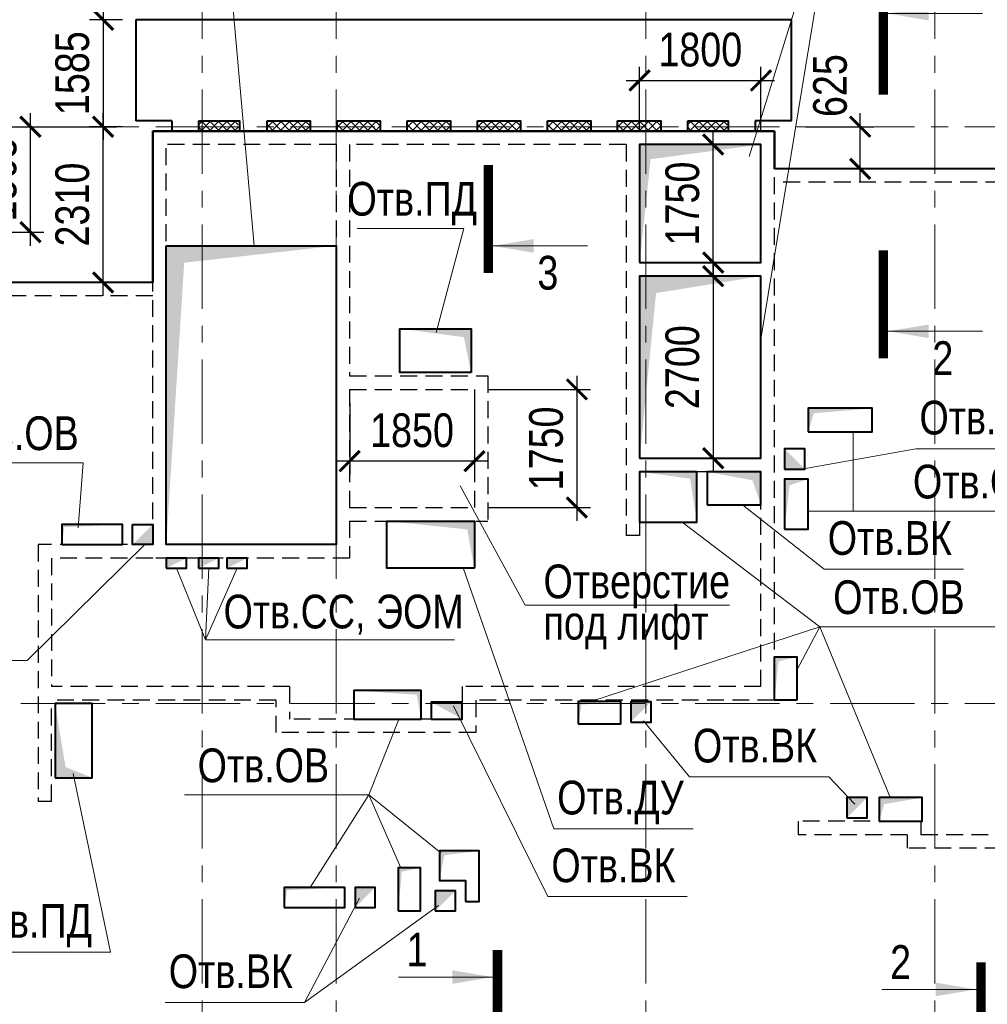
# Model space of a CAD drawing. Header units: inches. Extents: x -8638239 to -8523853, y 3840912 to 4564380.
# Tile 78 of 106: x -8575436 to -8561086, y 4362745 to 4377339. Entities that reach past the tile are written whole.
import ezdxf
from ezdxf.enums import TextEntityAlignment as Align

# ---------------------------------------------------------------- set-up
doc = ezdxf.new("R2010")
doc.units = ezdxf.units.IN
doc.header["$LTSCALE"] = 1000
doc.header["$MEASUREMENT"] = 0
doc.linetypes.add('CENTER', pattern=[2, 1.25, -0.25, 0.25, -0.25])
doc.linetypes.add('HIDDEN', pattern=[0.375, 0.25, -0.125])
for name, color, linetype, lineweight in [('СК-040-С(тены)', 12, 'HIDDEN', 25), ('СК-050-П(литы перекрытия)', 3, 'Continuous', 40), ('СК-051-1-П-ОТВЕРСТИЯ ОВ ДУ', 5, 'Continuous', 40), ('СК-051-2-П-ОТВЕРСТИЯ ВК', 1, 'Continuous', 40), ('СК-051-4-П-ОТВЕРСТИЯ ЭО', 2, 'Continuous', 40), ('СК-052-П-БАЛКИ', 1, 'HIDDEN', 30), ('СК-100-О(си)', 7, 'CENTER', 15), ('СК-110-О-РАЗМЕРЫ', 7, 'Continuous', 15), ('СК-300-Р(азмеры)', 7, 'Continuous', 20), ('СК-400-Т(екст)', 7, 'Continuous', 20), ('СК-451-1-Т-ОТВ ОВ ДУ', 5, 'Continuous', 20), ('СК-451-2-Т-ОТВ ВК', 1, 'Continuous', 20), ('СК-451-3-Т-ОТВ ЭО', 2, 'Continuous', 20), ('СК-500-С(ечения)', 5, 'Continuous', 40), ('СК-600-Ш(триховка)', 250, 'Continuous', 13)]:
    doc.layers.add(name, color=color, linetype=linetype, lineweight=lineweight)
doc.styles.add('ARIAL_annotative', font='arial.ttf', dxfattribs={"width": 0.8, "height": 2.5})
doc.styles.add('RUSS', font='arial.ttf', dxfattribs={"width": 0.8})
doc.dimstyles.new('100-200', dxfattribs={"dimscale": 0, "dimtxt": 500, "dimasz": 300, "dimexe": 200, "dimexo": 200, "dimgap": 200, "dimtad": 1, "dimdec": 0, "dimzin": 0, "dimdsep": 46, "dimtxsty": 'RUSS', "dimblk": 'ARCHTICK', "dimcen": 0.096, "dimdle": 200, "dimclrd": 7, "dimclre": 7, "dimclrt": 256, "dimadec": 0, "dimazin": 0, "dimtfac": 1, "dimtdec": 0, "dimtmove": 2, "dimatfit": 3, "dimldrblk": 'OBLIQUE', "dimfxl": 1, "dimtolj": 1, "dimtzin": 0, "dimarcsym": 0})

# ---------------------------------------------------------------- blocks, each defined once
blk = doc.blocks.new('Сечение')
at = {"layer": 'СК-500-С(ечения)', "linetype": 'Continuous', "lineweight": 15, "ltscale": 100}
blk.add_line((-200, -35), (-200, -735), dxfattribs=at)
at = {"layer": 'СК-500-С(ечения)', "linetype": 'Continuous', "ltscale": 100, "const_width": 70}
blk.add_lwpolyline([(-400, 0), (400, 0)], dxfattribs=at)
at = {"layer": 'СК-500-С(ечения)', "linetype": 'Continuous', "ltscale": 100}
blk.add_solid([(-200, -35), (-250.3, -335.5), (-149.7, -335.5)], dxfattribs=at)
blk = doc.blocks.new('*U23')
at = {"layer": 'СК-400-Т(екст)', "ltscale": 100, "yscale": 0.01, "zscale": 0.01, "rotation": 89.99999999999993}
for p, xscale in [((0, -4), -0.01), ((0, -27.388), 0.01)]:
    blk.add_blockref('Сечение', p, dxfattribs=dict(at, xscale=xscale))
at = {"layer": 'СК-500-С(ечения)', "color": 0, "ltscale": 100, "style": 'ARIAL_annotative', "width": 0.8}
blk.add_attdef('НОМЕР_СЕЧЕНИЯ_1_1(НОМЕР_ЛИСТА)', text='', height=2.5, rotation=180, dxfattribs=at).set_placement((6.74, -1.226), align=Align.RIGHT)
blk.add_attdef('НОМЕР_СЕЧЕНИЯ_2_1(НОМЕР_ЛИСТА)', text='', height=2.5, rotation=180, dxfattribs=at).set_placement((6.74, -29.421), align=Align.BOTTOM_LEFT)
blk = doc.blocks.new('*U29')
at = {"layer": 'СК-400-Т(екст)', "ltscale": 100, "yscale": 0.01, "zscale": 0.01, "rotation": 89.99999999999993}
for p, xscale in [((0, -4), -0.01), ((0, -25.56), 0.01)]:
    blk.add_blockref('Сечение', p, dxfattribs=dict(at, xscale=xscale))
at = {"layer": 'СК-500-С(ечения)', "color": 0, "ltscale": 100, "style": 'ARIAL_annotative', "width": 0.8}
blk.add_attdef('НОМЕР_СЕЧЕНИЯ_1_1(НОМЕР_ЛИСТА)', text='', height=2.5, rotation=180, dxfattribs=at).set_placement((6.74, -1.226), align=Align.RIGHT)
blk.add_attdef('НОМЕР_СЕЧЕНИЯ_2_1(НОМЕР_ЛИСТА)', text='', height=2.5, rotation=180, dxfattribs=at).set_placement((6.74, -27.594), align=Align.BOTTOM_LEFT)
blk = doc.blocks.new('*U31')
at = {"layer": 'СК-400-Т(екст)', "ltscale": 100, "yscale": 0.01, "zscale": 0.01, "rotation": 89.99999999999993}
for p, xscale in [((0, -4), -0.01), ((0, -26.045), 0.01)]:
    blk.add_blockref('Сечение', p, dxfattribs=dict(at, xscale=xscale))
at = {"layer": 'СК-500-С(ечения)', "color": 0, "ltscale": 100, "style": 'ARIAL_annotative', "width": 0.8}
blk.add_attdef('НОМЕР_СЕЧЕНИЯ_1_1(НОМЕР_ЛИСТА)', text='', height=2.5, rotation=180, dxfattribs=at).set_placement((6.74, -1.226), align=Align.RIGHT)
blk.add_attdef('НОМЕР_СЕЧЕНИЯ_2_1(НОМЕР_ЛИСТА)', text='', height=2.5, rotation=180, dxfattribs=at).set_placement((6.74, -28.078), align=Align.BOTTOM_LEFT)
blk = doc.blocks.new('A$Cc2edbf5f_8эт')
at = {"layer": 'СК-040-С(тены)'}
for p, q in [((38410, 15920), (29190, 15920)), ((29190, 9791), (29190, 15920)), ((38410, 7485), (38410, 15920)), ((31910, 15720), (29390, 15720)), ((29390, 9790), (29390, 15720)), ((31910, 15720), (31910, 9790)), ((32110, 15720), (32110, 12290)), ((36210, 15720), (32110, 15720)), ((36210, 15720), (36210, 9925)), ((38210, 15720), (36410, 15720)), ((36410, 15720), (36410, 13970)), ((38210, 13970), (38210, 15720)), ((38210, 13970), (36410, 13970)), ((38210, 13770), (36410, 13770)), ((36410, 13770), (36410, 11070)), ((38210, 11070), (38210, 13770)), ((32110, 12290), (34160, 12290)), ((34160, 12290), (34160, 10140)), ((32110, 12090), (32110, 10340)), ((32110, 12090), (33960, 12090)), ((33960, 12090), (33960, 10340)), ((38210, 11070), (36410, 11070)), ((38210, 10870), (36410, 10870)), ((36410, 10870), (36410, 9925)), ((38210, 7685), (38210, 10870)), ((32110, 10340), (33960, 10340)), ((32110, 10140), (32110, 9590)), ((32110, 10140), (34160, 10140)), ((36410, 9925), (36210, 9925)), ((27490, 9790), (27490, 5985)), ((29190, 9790), (27490, 9790)), ((29190, 9790), (29190, 9790)), ((31910, 9790), (29390, 9790)), ((27690, 9590), (27690, 7685)), ((29190, 9590), (27690, 9590)), ((32110, 9590), (29190, 9590)), ((31220, 7685), (27690, 7685)), ((31220, 7685), (31220, 7205)), ((38210, 7685), (33780, 7685)), ((33780, 7685), (33780, 7205)), ((31020, 7485), (27690, 7485)), ((27690, 5985), (27690, 7485)), ((31020, 7005), (31020, 7485)), ((38410, 7485), (33980, 7485)), ((33980, 7485), (33980, 7005)), ((33780, 7205), (31220, 7205)), ((33980, 7005), (31020, 7005)), ((27690, 5985), (27490, 5985)), ((40580, 5690), (38760, 5690)), ((38760, 5690), (38760, 5490)), ((40580, 5690), (40580, 5490)), ((40380, 5490), (38760, 5490)), ((40380, 5490), (40380, 5290)), ((45331, 5490), (40580, 5490)), ((45531, 5290), (40380, 5290))]:
    blk.add_line(p, q, dxfattribs=at)
blk = doc.blocks.new('*U256')
at = {"layer": 'СК-400-Т(екст)', "ltscale": 100, "yscale": 0.01, "zscale": 0.01, "rotation": 89.99999999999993}
for p, xscale in [((0, -4), -0.01), ((0, -23.545), 0.01)]:
    blk.add_blockref('Сечение', p, dxfattribs=dict(at, xscale=xscale))
at = {"layer": 'СК-500-С(ечения)', "color": 0, "ltscale": 100, "style": 'ARIAL_annotative', "width": 0.8}
blk.add_attdef('НОМЕР_СЕЧЕНИЯ_1_1(НОМЕР_ЛИСТА)', text='', height=2.5, rotation=180, dxfattribs=at).set_placement((6.74, -1.226), align=Align.RIGHT)
blk.add_attdef('НОМЕР_СЕЧЕНИЯ_2_1(НОМЕР_ЛИСТА)', text='', height=2.5, rotation=180, dxfattribs=at).set_placement((6.74, -25.578), align=Align.BOTTOM_LEFT)
blk = doc.blocks.new('оси')
at = {"layer": 'СК-100-О(си)'}
for p, q in [((-14000, 18534.9), (-14000, -7257.5)), ((-12010, 18534.9), (-12010, -7257.5)), ((-7420, 18534.9), (-7420, -7257.5)), ((-3130, 18534.9), (-3130, -6395.3)), ((-46685.3, 15985), (5846.2, 15985)), ((-46685.3, 7435), (5846.2, 7435))]:
    blk.add_line(p, q, dxfattribs=at)
blk = doc.blocks.new('A$C858fb3ef')
at = {"layer": 'СК-300-Р(азмеры)'}
blk.add_blockref('оси', (0, 0), dxfattribs=at)
blk = doc.blocks.new('A$C573b34c5')
blk.add_blockref('A$C858fb3ef', (0, 0))
blk = doc.blocks.new('_ArchTick')
at = {"color": 0, "linetype": 'ByBlock', "const_width": 0.15}
blk.add_lwpolyline([(-0.5, -0.5), (0.5, 0.5)], dxfattribs=at)
blk = doc.blocks.new('*D421')
at = {"layer": 'Defpoints', "color": 0, "transparency": 16777216}
for p in [(-8575390, 4375753), (-8574198, 4375753), (-8575390, 4373444)]:
    blk.add_point(p, dxfattribs=at)
at = {"layer": 'СК-110-О-РАЗМЕРЫ', "color": 7, "lineweight": -2, "transparency": 16777216}
for p, q in [((-8574198, 4373244), (-8574198, 4375953)), ((-8575190, 4375753), (-8573998, 4375753)), ((-8575190, 4373444), (-8573998, 4373444))]:
    blk.add_line(p, q, dxfattribs=at)
at = {"layer": 'СК-110-О-РАЗМЕРЫ', "color": 7, "lineweight": -2, "transparency": 16777216, "xscale": 300, "yscale": 300, "zscale": 300}
for p, rotation in [((-8574198, 4375753), 90), ((-8574198, 4373444), 270)]:
    blk.add_blockref('_ArchTick', p, dxfattribs=dict(at, rotation=rotation))
at = {"layer": 'СК-110-О-РАЗМЕРЫ', "transparency": 16777216, "insert": (-8574653, 4374599), "char_height": 500, "attachment_point": 5, "rotation": 90, "style": 'RUSS'}
blk.add_mtext('\\A1;2310', dxfattribs=at)
blk = doc.blocks.new('_Oblique')
at = {"color": 0, "linetype": 'ByBlock', "lineweight": -2}
blk.add_line((-0.5, -0.5), (0.5, 0.5), dxfattribs=at)
blk = doc.blocks.new('*D422')
at = {"layer": 'Defpoints', "color": 0, "transparency": 16777216}
for p in [(-8573712, 4377338), (-8574198, 4375753), (-8573712, 4375753)]:
    blk.add_point(p, dxfattribs=at)
at = {"layer": 'СК-110-О-РАЗМЕРЫ', "color": 7, "lineweight": -2, "transparency": 16777216}
for p, q in [((-8574198, 4377538), (-8574198, 4375553)), ((-8573912, 4377338), (-8574398, 4377338)), ((-8573912, 4375753), (-8574398, 4375753))]:
    blk.add_line(p, q, dxfattribs=at)
at = {"layer": 'СК-110-О-РАЗМЕРЫ', "color": 7, "lineweight": -2, "transparency": 16777216, "xscale": 300, "yscale": 300, "zscale": 300}
for p, rotation in [((-8574198, 4377338), 90), ((-8574198, 4375753), 270)]:
    blk.add_blockref('_ArchTick', p, dxfattribs=dict(at, rotation=rotation))
at = {"layer": 'СК-110-О-РАЗМЕРЫ', "transparency": 16777216, "insert": (-8574653, 4376546), "char_height": 500, "attachment_point": 5, "rotation": 90, "style": 'RUSS'}
blk.add_mtext('\\A1;1585', dxfattribs=at)
blk = doc.blocks.new('*D423')
at = {"layer": 'Defpoints', "color": 0, "transparency": 16777216}
for p in [(-8568692, 4371859), (-8568692, 4370109), (-8567172, 4370109)]:
    blk.add_point(p, dxfattribs=at)
at = {"layer": 'СК-110-О-РАЗМЕРЫ', "color": 7, "lineweight": -2, "transparency": 16777216}
for p, q in [((-8567172, 4372059), (-8567172, 4369909)), ((-8568492, 4371859), (-8566972, 4371859)), ((-8568492, 4370109), (-8566972, 4370109))]:
    blk.add_line(p, q, dxfattribs=at)
at = {"layer": 'СК-110-О-РАЗМЕРЫ', "color": 7, "lineweight": -2, "transparency": 16777216, "xscale": 300, "yscale": 300, "zscale": 300}
for p, rotation in [((-8567172, 4371859), 90), ((-8567172, 4370109), 270)]:
    blk.add_blockref('_ArchTick', p, dxfattribs=dict(at, rotation=rotation))
at = {"layer": 'СК-110-О-РАЗМЕРЫ', "transparency": 16777216, "insert": (-8567627, 4370984), "char_height": 500, "attachment_point": 5, "rotation": 90, "style": 'RUSS'}
blk.add_mtext('\\A1;1750', dxfattribs=at)
blk = doc.blocks.new('*D424')
at = {"layer": 'Defpoints', "color": 0, "transparency": 16777216}
for p in [(-8570542, 4371859), (-8568692, 4371859), (-8570542, 4370796)]:
    blk.add_point(p, dxfattribs=at)
at = {"layer": 'СК-110-О-РАЗМЕРЫ', "color": 7, "lineweight": -2, "transparency": 16777216}
for p, q in [((-8570542, 4371659), (-8570542, 4370596)), ((-8568692, 4371659), (-8568692, 4370596)), ((-8568492, 4370796), (-8570742, 4370796))]:
    blk.add_line(p, q, dxfattribs=at)
at = {"layer": 'СК-110-О-РАЗМЕРЫ', "color": 7, "lineweight": -2, "transparency": 16777216, "xscale": 300, "yscale": 300, "zscale": 300, "rotation": 180}
blk.add_blockref('_ArchTick', (-8570542, 4370796), dxfattribs=at)
at = {"layer": 'СК-110-О-РАЗМЕРЫ', "color": 7, "lineweight": -2, "transparency": 16777216, "xscale": 300, "yscale": 300, "zscale": 300}
blk.add_blockref('_ArchTick', (-8568692, 4370796), dxfattribs=at)
at = {"layer": 'СК-110-О-РАЗМЕРЫ', "transparency": 16777216, "insert": (-8569617, 4371251), "char_height": 500, "attachment_point": 5, "style": 'RUSS'}
blk.add_mtext('\\A1;1850', dxfattribs=at)
blk = doc.blocks.new('*D425')
at = {"layer": 'Defpoints', "color": 0, "transparency": 16777216}
for p in [(-8572732, 4378671), (-8573712, 4377339), (-8572732, 4377339)]:
    blk.add_point(p, dxfattribs=at)
at = {"layer": 'СК-110-О-РАЗМЕРЫ', "color": 7, "lineweight": -2, "transparency": 16777216}
for p, q in [((-8573712, 4377539), (-8573712, 4378871)), ((-8572732, 4377539), (-8572732, 4378871)), ((-8573912, 4378671), (-8572532, 4378671))]:
    blk.add_line(p, q, dxfattribs=at)
at = {"layer": 'СК-110-О-РАЗМЕРЫ', "color": 7, "lineweight": -2, "transparency": 16777216, "xscale": 300, "yscale": 300, "zscale": 300, "rotation": 180}
blk.add_blockref('_ArchTick', (-8573712, 4378671), dxfattribs=at)
at = {"layer": 'СК-110-О-РАЗМЕРЫ', "color": 7, "lineweight": -2, "transparency": 16777216, "xscale": 300, "yscale": 300, "zscale": 300}
blk.add_blockref('_ArchTick', (-8572732, 4378671), dxfattribs=at)
at = {"layer": 'СК-110-О-РАЗМЕРЫ', "transparency": 16777216, "insert": (-8574272, 4379021), "char_height": 500, "attachment_point": 5, "style": 'RUSS'}
blk.add_mtext('\\A1;980', dxfattribs=at)
blk = doc.blocks.new('*D426')
at = {"layer": 'Defpoints', "color": 0, "transparency": 16777216}
for p in [(-8566152, 4378671), (-8566152, 4377339), (-8563992, 4377339)]:
    blk.add_point(p, dxfattribs=at)
at = {"layer": 'СК-110-О-РАЗМЕРЫ', "color": 7, "lineweight": -2, "transparency": 16777216}
for p, q in [((-8566152, 4377539), (-8566152, 4378871)), ((-8563992, 4377539), (-8563992, 4378871)), ((-8563792, 4378671), (-8566352, 4378671))]:
    blk.add_line(p, q, dxfattribs=at)
at = {"layer": 'СК-110-О-РАЗМЕРЫ', "color": 7, "lineweight": -2, "transparency": 16777216, "xscale": 300, "yscale": 300, "zscale": 300, "rotation": 180}
blk.add_blockref('_ArchTick', (-8566152, 4378671), dxfattribs=at)
at = {"layer": 'СК-110-О-РАЗМЕРЫ', "color": 7, "lineweight": -2, "transparency": 16777216, "xscale": 300, "yscale": 300, "zscale": 300}
blk.add_blockref('_ArchTick', (-8563992, 4378671), dxfattribs=at)
at = {"layer": 'СК-110-О-РАЗМЕРЫ', "transparency": 16777216, "insert": (-8565072, 4379126), "char_height": 500, "attachment_point": 5, "style": 'RUSS'}
blk.add_mtext('\\A1;2160', dxfattribs=at)
blk = doc.blocks.new('*D427')
at = {"layer": 'Defpoints', "color": 0, "transparency": 16777216}
for p in [(-8563981, 4375753), (-8562971, 4375753), (-8563981, 4375129)]:
    blk.add_point(p, dxfattribs=at)
at = {"layer": 'СК-110-О-РАЗМЕРЫ', "color": 7, "lineweight": -2, "transparency": 16777216}
for p, q in [((-8562971, 4374929), (-8562971, 4375953)), ((-8563781, 4375753), (-8562771, 4375753)), ((-8563781, 4375129), (-8562771, 4375129))]:
    blk.add_line(p, q, dxfattribs=at)
at = {"layer": 'СК-110-О-РАЗМЕРЫ', "color": 7, "lineweight": -2, "transparency": 16777216, "xscale": 300, "yscale": 300, "zscale": 300}
for p, rotation in [((-8562971, 4375753), 90), ((-8562971, 4375129), 270)]:
    blk.add_blockref('_ArchTick', p, dxfattribs=dict(at, rotation=rotation))
at = {"layer": 'СК-110-О-РАЗМЕРЫ', "transparency": 16777216, "insert": (-8563416, 4376362), "char_height": 500, "attachment_point": 5, "rotation": 90, "style": 'RUSS'}
blk.add_mtext('\\A1;625', dxfattribs=at)
blk = doc.blocks.new('*D428')
at = {"layer": 'Defpoints', "color": 0, "transparency": 16777216}
for p in [(-8564442, 4376438), (-8566242, 4375489), (-8564442, 4375489)]:
    blk.add_point(p, dxfattribs=at)
at = {"layer": 'СК-110-О-РАЗМЕРЫ', "color": 7, "lineweight": -2, "transparency": 16777216}
for p, q in [((-8566242, 4375689), (-8566242, 4376638)), ((-8564442, 4375689), (-8564442, 4376638)), ((-8566442, 4376438), (-8564242, 4376438))]:
    blk.add_line(p, q, dxfattribs=at)
at = {"layer": 'СК-110-О-РАЗМЕРЫ', "color": 7, "lineweight": -2, "transparency": 16777216, "xscale": 300, "yscale": 300, "zscale": 300, "rotation": 180}
blk.add_blockref('_ArchTick', (-8566242, 4376438), dxfattribs=at)
at = {"layer": 'СК-110-О-РАЗМЕРЫ', "color": 7, "lineweight": -2, "transparency": 16777216, "xscale": 300, "yscale": 300, "zscale": 300}
blk.add_blockref('_ArchTick', (-8564442, 4376438), dxfattribs=at)
at = {"layer": 'СК-110-О-РАЗМЕРЫ', "transparency": 16777216, "insert": (-8565342, 4376893), "char_height": 500, "attachment_point": 5, "style": 'RUSS'}
blk.add_mtext('\\A1;1800', dxfattribs=at)
blk = doc.blocks.new('*D429')
at = {"layer": 'Defpoints', "color": 0, "transparency": 16777216}
for p in [(-8566242, 4375489), (-8565151, 4375489), (-8566242, 4373739)]:
    blk.add_point(p, dxfattribs=at)
at = {"layer": 'СК-110-О-РАЗМЕРЫ', "color": 7, "lineweight": -2, "transparency": 16777216}
for p, q in [((-8565151, 4373539), (-8565151, 4375689)), ((-8566042, 4375489), (-8564951, 4375489)), ((-8566042, 4373739), (-8564951, 4373739))]:
    blk.add_line(p, q, dxfattribs=at)
at = {"layer": 'СК-110-О-РАЗМЕРЫ', "color": 7, "lineweight": -2, "transparency": 16777216, "xscale": 300, "yscale": 300, "zscale": 300}
for p, rotation in [((-8565151, 4375489), 90), ((-8565151, 4373739), 270)]:
    blk.add_blockref('_ArchTick', p, dxfattribs=dict(at, rotation=rotation))
at = {"layer": 'СК-110-О-РАЗМЕРЫ', "transparency": 16777216, "insert": (-8565606, 4374614), "char_height": 500, "attachment_point": 5, "rotation": 90, "style": 'RUSS'}
blk.add_mtext('\\A1;1750', dxfattribs=at)
blk = doc.blocks.new('*D430')
at = {"layer": 'Defpoints', "color": 0, "transparency": 16777216}
for p in [(-8566242, 4373539), (-8566242, 4370839), (-8565151, 4370839)]:
    blk.add_point(p, dxfattribs=at)
at = {"layer": 'СК-110-О-РАЗМЕРЫ', "color": 7, "lineweight": -2, "transparency": 16777216}
for p, q in [((-8565151, 4373739), (-8565151, 4370639)), ((-8566042, 4373539), (-8564951, 4373539)), ((-8566042, 4370839), (-8564951, 4370839))]:
    blk.add_line(p, q, dxfattribs=at)
at = {"layer": 'СК-110-О-РАЗМЕРЫ', "color": 7, "lineweight": -2, "transparency": 16777216, "xscale": 300, "yscale": 300, "zscale": 300}
for p, rotation in [((-8565151, 4373539), 90), ((-8565151, 4370839), 270)]:
    blk.add_blockref('_ArchTick', p, dxfattribs=dict(at, rotation=rotation))
at = {"layer": 'СК-110-О-РАЗМЕРЫ', "transparency": 16777216, "insert": (-8565606, 4372189), "char_height": 500, "attachment_point": 5, "rotation": 90, "style": 'RUSS'}
blk.add_mtext('\\A1;2700', dxfattribs=at)
blk = doc.blocks.new('*D454')
at = {"layer": 'Defpoints', "color": 0, "transparency": 16777216}
for p in [(-8576599, 4375753), (-8575276, 4375753), (-8576599, 4374189)]:
    blk.add_point(p, dxfattribs=at)
at = {"layer": 'СК-110-О-РАЗМЕРЫ', "color": 7, "lineweight": -2, "transparency": 16777216}
for p, q in [((-8575276, 4373989), (-8575276, 4375953)), ((-8576399, 4375753), (-8575076, 4375753)), ((-8576399, 4374189), (-8575076, 4374189))]:
    blk.add_line(p, q, dxfattribs=at)
at = {"layer": 'СК-110-О-РАЗМЕРЫ', "color": 7, "lineweight": -2, "transparency": 16777216, "xscale": 300, "yscale": 300, "zscale": 300}
for p, rotation in [((-8575276, 4375753), 90), ((-8575276, 4374189), 270)]:
    blk.add_blockref('_ArchTick', p, dxfattribs=dict(at, rotation=rotation))
at = {"layer": 'СК-110-О-РАЗМЕРЫ', "transparency": 16777216, "insert": (-8575731, 4374971), "char_height": 500, "attachment_point": 5, "rotation": 90, "style": 'RUSS'}
blk.add_mtext('\\A1;1565', dxfattribs=at)
blk = doc.blocks.new('A$C8ff4e27f')
at = {"layer": 'СК-110-О-РАЗМЕРЫ'}
for points in [[(-1800, 2900), (-1800, 4650), (-1637, 4433), (0, 4650)], [(-1800, 0), (-1800, 2700), (-1556, 2448), (0, 2700)]]:
    blk.add_solid(points, dxfattribs=at)
blk = doc.blocks.new('A$C603b0a4a')
at = {"layer": 'СК-110-О-РАЗМЕРЫ'}
blk.add_line((1137, 8706), (0, 1766), dxfattribs=at)
at = {"layer": 'СК-400-Т(екст)', "color": 7}
blk.add_lwpolyline([(3984, 8706), (1137, 8706), (-176, 4474)], dxfattribs=at)
at = {"layer": 'СК-400-Т(екст)', "color": 7, "style": 'RUSS', "width": 0.8}
for s, p in [('Отверстие', (1228, 8810)), ('под лифт', (1228, 8198))]:
    blk.add_text(s, height=500, dxfattribs=at).set_placement(p)

msp = doc.modelspace()

# ---------------------------------------------------------------- hatches: boundary and pattern name
at = {"layer": 'СК-600-Ш(триховка)'}
h = msp.add_hatch(dxfattribs=at)
h.set_pattern_fill('ANSI37', color=256, scale=700)
h.set_pattern_definition([(45, (20955.16, -164019.18), (-61.87184335, 61.87184335), []), (135, (20955.16, -164019.18), (-61.87184335, -61.87184335), [])])
h.paths.add_polyline_path([(-8572194.7, 4375838.7), (-8572777.1, 4375838.6), (-8572777.1, 4375688.8), (-8572194.7, 4375688.8)])
h = msp.add_hatch(dxfattribs=at)
h.set_pattern_fill('ANSI37', color=256, scale=700)
h.set_pattern_definition([(45, (22004.3, -164019.23), (-61.87184335, 61.87184335), []), (135, (22004.3, -164019.23), (-61.87184335, -61.87184335), [])])
h.paths.add_polyline_path([(-8571127.9, 4375838.6), (-8571767.9, 4375838.6), (-8571767.9, 4375688.7), (-8571127.9, 4375688.7)])
h = msp.add_hatch(dxfattribs=at)
h.set_pattern_fill('ANSI37', color=256, scale=700)
h.set_pattern_definition([(45, (23044.3, -164019.23), (-61.87184335, 61.87184335), []), (135, (23044.3, -164019.23), (-61.87184335, -61.87184335), [])])
h.paths.add_polyline_path([(-8570087.9, 4375838.6), (-8570727.9, 4375838.6), (-8570727.9, 4375688.7), (-8570087.9, 4375688.7)])
h = msp.add_hatch(dxfattribs=at)
h.set_pattern_fill('ANSI37', color=256, scale=700)
h.set_pattern_definition([(45, (24084.3, -164019.23), (-61.87184335, 61.87184335), []), (135, (24084.3, -164019.23), (-61.87184335, -61.87184335), [])])
h.paths.add_polyline_path([(-8569047.9, 4375838.6), (-8569687.9, 4375838.6), (-8569687.9, 4375688.7), (-8569047.9, 4375688.7)])
h = msp.add_hatch(dxfattribs=at)
h.set_pattern_fill('ANSI37', color=256, scale=700)
h.set_pattern_definition([(45, (25124.3, -164019.23), (-61.87184335, 61.87184335), []), (135, (25124.3, -164019.23), (-61.87184335, -61.87184335), [])])
h.paths.add_polyline_path([(-8568007.9, 4375838.6), (-8568647.9, 4375838.6), (-8568647.9, 4375688.7), (-8568007.9, 4375688.7)])
h = msp.add_hatch(dxfattribs=at)
h.set_pattern_fill('ANSI37', color=256, scale=700)
h.set_pattern_definition([(45, (26164.3, -164019.23), (-61.87184335, 61.87184335), []), (135, (26164.3, -164019.23), (-61.87184335, -61.87184335), [])])
h.paths.add_polyline_path([(-8566967.9, 4375838.6), (-8567607.9, 4375838.6), (-8567607.9, 4375688.7), (-8566967.9, 4375688.7)])
h = msp.add_hatch(dxfattribs=at)
h.set_pattern_fill('ANSI37', color=256, scale=700)
h.set_pattern_definition([(45, (27204.3, -164019.23), (-61.87184335, 61.87184335), []), (135, (27204.3, -164019.23), (-61.87184335, -61.87184335), [])])
h.paths.add_polyline_path([(-8565927.9, 4375838.6), (-8566567.9, 4375838.6), (-8566567.9, 4375688.7), (-8565927.9, 4375688.7)])
h = msp.add_hatch(dxfattribs=at)
h.set_pattern_fill('ANSI37', color=256, scale=700)
h.set_pattern_definition([(45, (28204.3, -164019.23), (-61.87184335, 61.87184335), []), (135, (28204.3, -164019.23), (-61.87184335, -61.87184335), [])])
h.paths.add_polyline_path([(-8564945.6, 4375838.6), (-8565527.9, 4375838.6), (-8565527.9, 4375688.7), (-8564945.6, 4375688.7)])

# ---------------------------------------------------------------- linework, layer by layer
at = {"layer": 'СК-050-П(литы перекрытия)'}
for p, q in [((-8563992.1, 4377339), (-8573712.1, 4377339)), ((-8573712.1, 4377339), (-8573712.1, 4375838.8)), ((-8563992.1, 4375838.7), (-8563992.1, 4377339)), ((-8573177.1, 4375838.8), (-8573712.1, 4375838.8)), ((-8573177.1, 4375838.8), (-8573177.1, 4375688.7)), ((-8563992.1, 4375838.7), (-8564527.1, 4375838.7)), ((-8564527.1, 4375838.7), (-8564527.1, 4375688.7)), ((-8564242.1, 4375688.8), (-8573462.1, 4375688.7)), ((-8573462.1, 4375688.8), (-8573462.1, 4373443.9)), ((-8573462.1, 4375688.7), (-8564242.1, 4375688.8)), ((-8573462.1, 4373452.4), (-8573462.1, 4375688.7)), ((-8564242.1, 4375128.8), (-8564242.1, 4375688.8)), ((-8564242.1, 4375688.8), (-8564242.1, 4375128.8)), ((-8560661.8, 4375128.8), (-8564242.1, 4375128.8)), ((-8573462.1, 4373443.9), (-8576599.2, 4373443.9))]:
    msp.add_line(p, q, dxfattribs=at)
for points in [[(-8572777.1, 4375838.7), (-8572177.1, 4375838.7), (-8572177.1, 4375688.8), (-8572777.1, 4375688.8)], [(-8571767.9, 4375838.7), (-8571127.9, 4375838.7), (-8571127.9, 4375688.7), (-8571767.9, 4375688.7)], [(-8570727.9, 4375838.7), (-8570087.9, 4375838.7), (-8570087.9, 4375688.7), (-8570727.9, 4375688.7)], [(-8569687.9, 4375838.7), (-8569047.9, 4375838.7), (-8569047.9, 4375688.7), (-8569687.9, 4375688.7)], [(-8568647.9, 4375838.7), (-8568007.9, 4375838.7), (-8568007.9, 4375688.7), (-8568647.9, 4375688.7)], [(-8567607.9, 4375838.7), (-8566967.9, 4375838.7), (-8566967.9, 4375688.7), (-8567607.9, 4375688.7)], [(-8566567.9, 4375838.7), (-8565927.9, 4375838.7), (-8565927.9, 4375688.7), (-8566567.9, 4375688.7)], [(-8565527.9, 4375838.7), (-8564927.9, 4375838.7), (-8564927.9, 4375688.7), (-8565527.9, 4375688.7)], [(-8566242, 4373738.8), (-8564442.1, 4373738.8), (-8564442.1, 4375488.9), (-8566242, 4375488.9)], [(-8573262.1, 4373988.7), (-8570742.1, 4373988.7), (-8570742.1, 4369558.8), (-8573262.1, 4369558.8)], [(-8566242.1, 4370838.8), (-8564442.1, 4370838.8), (-8564442.1, 4373538.8), (-8566242.1, 4373538.8)]]:
    msp.add_lwpolyline(points, close=True, dxfattribs=at)
at = {"layer": 'СК-051-1-П-ОТВЕРСТИЯ ОВ ДУ'}
for points in [[(-8568742, 4372108.9), (-8569797, 4372108.9), (-8569797, 4372758.8), (-8568742, 4372758.9)], [(-8563742.1, 4371228.9), (-8562792, 4371228.9), (-8562792, 4371578.9), (-8563742.1, 4371578.9)], [(-8566242.1, 4369893.9), (-8565392, 4369893.9), (-8565392, 4370638.8), (-8566242.1, 4370638.8)], [(-8564092, 4369788.9), (-8563742.1, 4369788.9), (-8563742.1, 4370528.9), (-8564092, 4370528.9)], [(-8574812, 4369558.8), (-8573912, 4369558.8), (-8573912, 4369858.8), (-8574812, 4369858.8)], [(-8568692.1, 4369208.8), (-8569992.1, 4369208.8), (-8569992.1, 4369908.8), (-8568692.1, 4369908.8)], [(-8563912.1, 4367253.8), (-8564242, 4367253.8), (-8564242, 4367893.9), (-8563912.1, 4367893.9)], [(-8570482, 4366973.7), (-8569482, 4366973.7), (-8569482, 4367398.8), (-8570482, 4367398.8)], [(-8574911.9, 4366103.8), (-8574359.6, 4366103.8), (-8574359.6, 4367203.8), (-8574911.9, 4367203.8)], [(-8567152, 4366903.9), (-8566522, 4366903.9), (-8566522, 4367233.9), (-8567152, 4367233.9)], [(-8562691.9, 4365458.9), (-8562051.9, 4365458.9), (-8562051.9, 4365808.8), (-8562691.9, 4365808.8)], [(-8569821.9, 4364128.7), (-8569492, 4364128.7), (-8569492, 4364768.7), (-8569821.9, 4364768.7)], [(-8571512, 4364178.7), (-8570612, 4364178.7), (-8570612, 4364478.7), (-8571512, 4364478.7)]]:
    msp.add_lwpolyline(points, close=True, dxfattribs=at)
msp.add_lwpolyline([(-8568821.8, 4364268.6), (-8568621.8, 4364268.6), (-8568621.8, 4365018.6), (-8569211.8, 4365018.6), (-8569211.8, 4364578.6), (-8568821.8, 4364578.6), (-8568821.8, 4364268.6)], dxfattribs=at)
for points in [[(-8568742, 4372108.9), (-8568742, 4372758.9), (-8568848.7, 4372634), (-8569797, 4372758.8)], [(-8563742.1, 4371228.9), (-8563742.1, 4371578.9), (-8563659.5, 4371505.4), (-8562792, 4371578.9)], [(-8565392.1, 4369893.9), (-8565392, 4370638.8), (-8565494.1, 4370536.6), (-8566242, 4370638.8)], [(-8564092, 4369788.9), (-8564092, 4370528.9), (-8564018.3, 4370437.8), (-8563742.1, 4370528.9)], [(-8574812, 4369558.8), (-8574812, 4369858.8), (-8574771.7, 4369817.2), (-8573912, 4369858.6)], [(-8568692.1, 4369208.8), (-8568692.1, 4369908.8), (-8568798.7, 4369783.9), (-8569992.1, 4369908.8)], [(-8564242, 4367253.9), (-8564242.1, 4367893.9), (-8564183.6, 4367826.4), (-8563912.1, 4367893.9)], [(-8569482, 4366973.7), (-8569482, 4367398.8), (-8569547.9, 4367332.6), (-8570482, 4367398.8)], [(-8574361.9, 4366103.8), (-8574911.9, 4366103.8), (-8574754.8, 4366260.9), (-8574911.9, 4367203.8)], [(-8567152, 4366903.9), (-8567152, 4367233.9), (-8567104.5, 4367186.6), (-8566522, 4367233.9)], [(-8562691.9, 4365458.9), (-8562691.9, 4365808.8), (-8562614.9, 4365712.5), (-8562051.9, 4365808.8)], [(-8569211.8, 4364578.6), (-8569211.8, 4365018.6), (-8569138, 4364955), (-8568621.8, 4365018.6)], [(-8569821.9, 4364128.7), (-8569821.9, 4364768.7), (-8569768.8, 4364711), (-8569492, 4364768.7)], [(-8571512, 4364178.7), (-8571512, 4364478.7), (-8571471.7, 4364437.1), (-8570612, 4364478.5)]]:
    msp.add_solid(points, dxfattribs=at)
at = {"layer": 'СК-051-2-П-ОТВЕРСТИЯ ВК'}
for points in [[(-8564092, 4370678.9), (-8563792, 4370678.9), (-8563792, 4370978.9), (-8564092, 4370978.9)], [(-8565242, 4370148.9), (-8564442.1, 4370148.9), (-8564442.1, 4370638.8), (-8565242, 4370638.8)], [(-8573762, 4369859.4), (-8573462, 4369859.4), (-8573462, 4369558.8), (-8573762, 4369558.8)], [(-8569332, 4366973.8), (-8568872, 4366973.8), (-8568872, 4367223.8), (-8569332, 4367223.8)], [(-8566372, 4366928.8), (-8566072, 4366928.8), (-8566072, 4367228.8), (-8566372, 4367228.8)], [(-8563167.1, 4365508.8), (-8562867.1, 4365508.8), (-8562867.1, 4365808.8), (-8563167.1, 4365808.8)], [(-8570462, 4364178.7), (-8570162, 4364178.7), (-8570162, 4364478.7), (-8570462, 4364478.7)], [(-8569271.9, 4364128.7), (-8568971.8, 4364128.7), (-8568971.8, 4364428.6), (-8569271.9, 4364428.6)]]:
    msp.add_lwpolyline(points, close=True, dxfattribs=at)
for points in [[(-8564092, 4370678.9), (-8563792, 4370678.9), (-8564092, 4370978.9)], [(-8564442.1, 4370148.9), (-8564442.1, 4370638.8), (-8564568.5, 4370512.3), (-8565242, 4370638.8)], [(-8573762, 4369559.4), (-8573462, 4369559.4), (-8573462, 4369859.3)], [(-8568872, 4366973.8), (-8568872, 4367223.8), (-8569332, 4367223.8)], [(-8566372, 4366928.8), (-8566072, 4367228.8), (-8566372, 4367228.8)], [(-8563167.1, 4365508.8), (-8562867.1, 4365808.8), (-8563167.1, 4365808.8)], [(-8570462, 4364178.7), (-8570162, 4364478.7), (-8570462, 4364478.7)], [(-8569271.9, 4364128.7), (-8568971.8, 4364428.6), (-8569271.9, 4364428.6)]]:
    msp.add_solid(points, dxfattribs=at)
at = {"layer": 'СК-051-4-П-ОТВЕРСТИЯ ЭО'}
for points in [[(-8573262, 4369208.8), (-8572962, 4369208.8), (-8572962, 4369358.8), (-8573262, 4369358.8)], [(-8572782, 4369208.8), (-8572482, 4369208.8), (-8572482, 4369358.8), (-8572782, 4369358.8)], [(-8572362, 4369208.8), (-8572062, 4369208.8), (-8572062, 4369358.8), (-8572362, 4369358.8)]]:
    msp.add_lwpolyline(points, close=True, dxfattribs=at)
for points in [[(-8573262, 4369208.8), (-8572962, 4369358.8), (-8573261.9, 4369358.8)], [(-8572782, 4369208.8), (-8572482, 4369358.8), (-8572781.9, 4369358.8)], [(-8572362, 4369208.8), (-8572062, 4369358.8), (-8572361.9, 4369358.8)]]:
    msp.add_solid(points, dxfattribs=at)
at = {"layer": 'СК-052-П-БАЛКИ'}
for p, q in [((-8560861.8, 4374928.8), (-8564242.1, 4374928.8)), ((-8573462.1, 4373243.9), (-8576599.2, 4373243.9))]:
    msp.add_line(p, q, dxfattribs=at)
at = {"layer": 'СК-110-О-РАЗМЕРЫ'}
msp.add_line((-8572495.4, 4380016.4), (-8571958, 4373988.7), dxfattribs=at)
msp.add_solid([(-8573262.1, 4369558.8), (-8573262.1, 4373988.7), (-8572995.7, 4373737.8), (-8570742.1, 4373988.7)], dxfattribs=at)
at = {"layer": 'СК-400-Т(екст)', "color": 7}
msp.add_line((-8570742.1, 4373988.7), (-8573262.1, 4373988.7), dxfattribs=at)
msp.add_lwpolyline([(-8564911.4, 4368659.8), (-8567938.7, 4368659.8), (-8568905.5, 4370430.8)], dxfattribs=at)
at = {"layer": 'СК-451-1-Т-ОТВ ОВ ДУ', "lineweight": 13}
for p, q in [((-8570428.8, 4374246), (-8568850, 4374246)), ((-8568850, 4374246), (-8569259.7, 4372700.4)), ((-8563077.2, 4371228.9), (-8563077.2, 4370055.7)), ((-8576705.4, 4370772.7), (-8574494.6, 4370772.7)), ((-8574494.6, 4370772.7), (-8574567.2, 4369809.2)), ((-8563742.1, 4370055.7), (-8559652, 4370055.7)), ((-8563567.4, 4368342.4), (-8565609.5, 4369893.9)), ((-8567515.5, 4365346.8), (-8568859.7, 4369215.3)), ((-8563567.4, 4368342.4), (-8566950.5, 4367236.1)), ((-8563567.4, 4368342.4), (-8563912.1, 4367697.2)), ((-8563567.4, 4368342.4), (-8560834.8, 4368342.4)), ((-8563567.4, 4368342.4), (-8562522.2, 4365801.2)), ((-8570260.2, 4365849.9), (-8569806.2, 4366980.4)), ((-8574089.7, 4363519.5), (-8574644.5, 4366168.5)), ((-8572992.8, 4365849.9), (-8570260.2, 4365849.9)), ((-8570260.2, 4365849.9), (-8571128.6, 4364477.1)), ((-8570260.2, 4365849.9), (-8569188, 4364991.7)), ((-8570260.2, 4365849.9), (-8569781.4, 4364769.3)), ((-8567515.5, 4365346.8), (-8565450, 4365346.8)), ((-8576155.2, 4363519.5), (-8574089.7, 4363519.5))]:
    msp.add_line(p, q, dxfattribs=at)
at = {"layer": 'СК-451-2-Т-ОТВ ВК', "lineweight": 15}
for p, q in [((-8562143.8, 4370978.8), (-8563864.7, 4370672.5)), ((-8562143.8, 4370978.8), (-8560078.2, 4370978.8)), ((-8563503.9, 4369194.6), (-8564718.8, 4370148.9)), ((-8575325, 4367839.2), (-8573566.2, 4369573.7)), ((-8563503.9, 4369194.6), (-8561438.4, 4369194.6)), ((-8577390.5, 4367839.2), (-8575325, 4367839.2)), ((-8567602.4, 4364342.8), (-8569000.1, 4367170.5)), ((-8565502.3, 4366117.5), (-8566184.1, 4366949.1)), ((-8565502.3, 4366117.5), (-8563436.7, 4366117.5)), ((-8563436.7, 4366117.5), (-8563050.8, 4365714)), ((-8571211.1, 4362772.3), (-8570398.2, 4364317.9)), ((-8567602.4, 4364342.8), (-8565536.9, 4364342.8)), ((-8571211.1, 4362772.3), (-8569226.7, 4364207.7)), ((-8573276.6, 4362772.3), (-8571211.1, 4362772.3))]:
    msp.add_line(p, q, dxfattribs=at)
at = {"layer": 'СК-451-3-Т-ОТВ ЭО', "lineweight": 20}
for q in [(-8573112, 4369208.8), (-8572212, 4369208.8), (-8572632, 4369208.8), (-8568987.1, 4368147.4)]:
    msp.add_line((-8572680.7, 4368147.4), q, dxfattribs=at)

# ---------------------------------------------------------------- block references
at = {"layer": 'СК-051-1-П-ОТВЕРСТИЯ ОВ ДУ'}
msp.add_blockref('A$Cc2edbf5f_8эт', (-8602652.1, 4359768.4), dxfattribs=at)
at = {"layer": 'СК-110-О-РАЗМЕРЫ'}
for name in ['A$C603b0a4a', 'A$C8ff4e27f']:
    msp.add_blockref(name, (-8564442.1, 4370838.8), dxfattribs=at)
at = {"layer": 'СК-300-Р(азмеры)'}
msp.add_blockref('A$C573b34c5', (-8558731.8, 4359768.4), dxfattribs=at)
at = {"layer": 'СК-500-С(ечения)'}
ref = msp.add_blockref('*U31', (-8568484.8, 4373586.6), dxfattribs=dict(at, xscale=-200, yscale=200, zscale=200, rotation=180))
ref.add_attrib('НОМЕР_СЕЧЕНИЯ_2_1(НОМЕР_ЛИСТА)', '3', dxfattribs={"color": 0, "ltscale": 100, "height": 500, "style": 'ARIAL_annotative', "width": 0.8}).set_placement((-8567136.9, 4379202.2), align=Align.BOTTOM_RIGHT)
ref.add_attrib('НОМЕР_СЕЧЕНИЯ_1_1(НОМЕР_ЛИСТА)', '3', dxfattribs={"color": 0, "ltscale": 100, "height": 500, "style": 'ARIAL_annotative', "width": 0.8}).set_placement((-8567447.7, 4373338.7), align=Align.RIGHT)
ref = msp.add_blockref('*U256', (-8562627.9, 4372320.7), dxfattribs=dict(at, xscale=-200, yscale=200, zscale=200, rotation=180))
ref.add_attrib('НОМЕР_СЕЧЕНИЯ_2_1(НОМЕР_ЛИСТА)', '2', dxfattribs={"color": 0, "ltscale": 100, "height": 500, "style": 'ARIAL_annotative', "width": 0.8}).set_placement((-8561279.9, 4377436.3), align=Align.BOTTOM_RIGHT)
ref.add_attrib('НОМЕР_СЕЧЕНИЯ_1_1(НОМЕР_ЛИСТА)', '2', dxfattribs={"color": 0, "ltscale": 100, "height": 500, "style": 'ARIAL_annotative', "width": 0.8}).set_placement((-8561590.7, 4372072.8), align=Align.RIGHT)
ref = msp.add_blockref('*U23', (-8568350.1, 4357271.7), dxfattribs=dict(at, xscale=200, yscale=200, zscale=200, rotation=180))
ref.add_attrib('НОМЕР_СЕЧЕНИЯ_2_1(НОМЕР_ЛИСТА)', '1', dxfattribs={"color": 0, "ltscale": 100, "height": 500, "rotation": 360, "style": 'ARIAL_annotative', "width": 0.8}).set_placement((-8569698, 4363156), align=Align.BOTTOM_LEFT)
ref.add_attrib('НОМЕР_СЕЧЕНИЯ_1_1(НОМЕР_ЛИСТА)', '1', dxfattribs={"color": 0, "ltscale": 100, "height": 500, "rotation": 360, "style": 'ARIAL_annotative', "width": 0.8}).set_placement((-8569387.3, 4357023.8), align=Align.RIGHT)
ref = msp.add_blockref('*U29', (-8561179.5, 4357453.7), dxfattribs=dict(at, xscale=200, yscale=200, zscale=200, rotation=180))
ref.add_attrib('НОМЕР_СЕЧЕНИЯ_2_1(НОМЕР_ЛИСТА)', '2', dxfattribs={"color": 0, "ltscale": 100, "height": 500, "rotation": 360, "style": 'ARIAL_annotative', "width": 0.8}).set_placement((-8562527.4, 4362972.4), align=Align.BOTTOM_LEFT)
ref.add_attrib('НОМЕР_СЕЧЕНИЯ_1_1(НОМЕР_ЛИСТА)', '2', dxfattribs={"color": 0, "ltscale": 100, "height": 500, "rotation": 360, "style": 'ARIAL_annotative', "width": 0.8}).set_placement((-8562216.7, 4357205.8), align=Align.RIGHT)

# ---------------------------------------------------------------- texts
at = {"layer": 'СК-400-Т(екст)', "color": 7, "style": 'RUSS', "width": 0.8}
for s, p in [('Отверстие', (-8567667.4, 4368763.8)), ('под лифт', (-8567667.4, 4368151.7))]:
    msp.add_text(s, height=500, dxfattribs=at).set_placement(p)
at = {"layer": 'СК-451-1-Т-ОТВ ОВ ДУ', "lineweight": 13, "style": 'RUSS', "width": 0.8}
for s, p in [('Отв.ПД', (-8570574, 4374434.6)), ('Отв.ОВ', (-8576509.4, 4370959.9)), ('Отв.ОВ', (-8562188.6, 4370243)), ('Отв.ОВ', (-8563371.3, 4368529.6)), ('Отв.ОВ', (-8572796.8, 4366037.1)), ('Отв.ДУ', (-8567463.8, 4365559.5)), ('Отв.ПД', (-8576284.5, 4363732.2))]:
    msp.add_text(s, height=500, dxfattribs=at).set_placement(p)
at = {"layer": 'СК-451-2-Т-ОТВ ВК', "lineweight": 15, "style": 'RUSS', "width": 0.8}
for p in [(-8562092, 4371191.5), (-8563452.2, 4369407.3), (-8565450.5, 4366330.2), (-8567550.7, 4364555.5), (-8573224.9, 4362985)]:
    msp.add_text('Отв.ВК', height=500, dxfattribs=at).set_placement(p)
at = {"layer": 'СК-451-3-Т-ОТВ ЭО', "style": 'RUSS', "width": 0.8}
msp.add_text('Отв.CC, ЭОМ', height=500, dxfattribs=at).set_placement((-8572412.1, 4368316.8))

# ---------------------------------------------------------------- dimensions: what is measured, and where the dimension line sits
at = {"layer": 'СК-110-О-РАЗМЕРЫ'}
for base, p1, p2, picture, middle in [((-8566151.8, 4378670.6), (-8563992.1, 4377339), (-8566151.8, 4377339), '*D426', (-8565072, 4379125.9)), ((-8564442.1, 4376437.5), (-8566242, 4375488.8), (-8564442.1, 4375488.8), '*D428', (-8565342, 4376892.8)), ((-8570542.1, 4370796), (-8568692.1, 4371858.7), (-8570542.1, 4371858.7), '*D424', (-8569617.1, 4371251.3))]:
    dim = msp.add_linear_dim(base=base, p1=p1, p2=p2, dimstyle='100-200', override={"dimscale": 1}, dxfattribs=at)
    dim.commit()
    dim.dimension.update_dxf_attribs({"geometry": picture, "text_midpoint": middle})
dim = msp.add_linear_dim(base=(-8572731.8, 4378670.6), p1=(-8573712.1, 4377339), p2=(-8572731.8, 4377339), dimstyle='100-200', override={"dimscale": 1}, dxfattribs=at)
dim.commit()
dim.dimension.update_dxf_attribs({"geometry": '*D425', "text_midpoint": (-8574272.1, 4379020.6), "dimtype": 160})
for base, p1, p2, picture, middle in [((-8574197.8, 4375753.4), (-8573712.1, 4377338), (-8573712.1, 4375753.4), '*D422', (-8574653.1, 4376545.7)), ((-8575275.9, 4375753.4), (-8576599.2, 4374188.7), (-8576599.2, 4375753.4), '*D454', (-8575731.2, 4374971.1)), ((-8574197.7897, 4375753.4176), (-8575389.6602, 4373443.894), (-8575389.6602, 4375753.4176), '*D421', (-8574653.2467, 4374598.6558)), ((-8565150.5, 4375488.8), (-8566242, 4373738.8), (-8566242, 4375488.8), '*D429', (-8565605.8, 4374613.8)), ((-8565150.5, 4370838.8), (-8566242, 4373538.8), (-8566242, 4370838.8), '*D430', (-8565605.8, 4372188.8)), ((-8567172.2, 4370108.7), (-8568692.1, 4371858.7), (-8568692.1, 4370108.7), '*D423', (-8567627.5, 4370983.7))]:
    dim = msp.add_linear_dim(base=base, p1=p1, p2=p2, angle=90, dimstyle='100-200', override={"dimscale": 1}, dxfattribs=at)
    dim.commit()
    dim.dimension.update_dxf_attribs({"geometry": picture, "text_midpoint": middle})
dim = msp.add_linear_dim(base=(-8562971.2, 4375753.4), p1=(-8563980.9, 4375128.8), p2=(-8563980.9, 4375753.4), angle=90, dimstyle='100-200', override={"dimscale": 1}, dxfattribs=at)
dim.commit()
dim.dimension.update_dxf_attribs({"geometry": '*D427', "text_midpoint": (-8563416.2, 4376362.5), "dimtype": 160})

doc.saveas('drawing.dxf')
